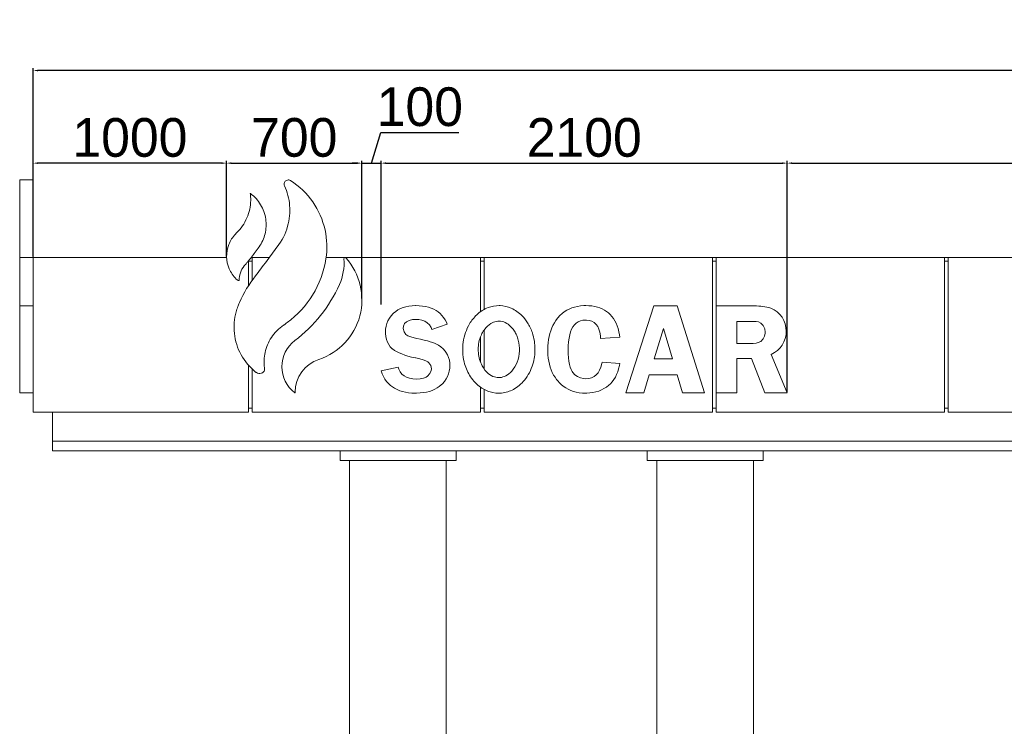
# Model space of a CAD drawing. Header units: feet. Extents: x 1820134 to 1866297, y 4865856 to 4906700.
# Tile 3 of 16: x 1823411 to 1828504, y 4870662 to 4874313. Entities that reach past the tile are written whole.
import ezdxf

# ---------------------------------------------------------------- set-up
doc = ezdxf.new("R2010")
doc.units = ezdxf.units.FT
doc.header["$MEASUREMENT"] = 0
doc.header["$PDMODE"] = 98
doc.header["$PDSIZE"] = 0.3
doc.dimstyles.new('ISO-25', dxfattribs={"dimscale": 15, "dimtxt": 20, "dimasz": 2.5, "dimexe": 1.25, "dimexo": 0.625, "dimgap": 3, "dimtad": 1, "dimdec": 0, "dimtxsty": 'Standard', "dimcen": 2.5, "dimadec": 0, "dimazin": 0, "dimtfac": 1, "dimtdec": 0, "dimtmove": 0, "dimatfit": 3, "dimfxl": 1.25, "dimarcsym": 0})

# ---------------------------------------------------------------- blocks, each defined once
blk = doc.blocks.new('A$C99034ce4')
at = {"color": 0, "linetype": 'Continuous', "lineweight": 0, "extrusion": (0, 1, 0)}
for p, q in [((-53091.1, 33325.8), (-53161.1, 33325.8)), ((-53161.1, 32924.8), (-53161.1, 32922.9)), ((-53091.1, 32924.8), (-53161.1, 32924.8)), ((-53161.1, 32922.9), (-53161.1, 32675.9)), ((-53091.1, 32925.8), (-53091.1, 32125.8)), ((-52091, 32925.8), (-53091.1, 32925.8)), ((-51978.2, 32907.6), (-51978.2, 32779.1)), ((-51958.2, 32905.8), (-51978.2, 32905.8)), ((-51958.2, 32925.8), (-51963.5, 32925.8)), ((-51958.2, 32925.8), (-51958.2, 32808.1)), ((-51958.2, 32925.8), (-51869.7, 32925.8)), ((-51576, 32925.8), (-50778.2, 32925.8)), ((-50758.2, 32925.8), (-50778.2, 32925.8)), ((-50778.2, 32644.6), (-50778.2, 32925.8)), ((-50758.2, 32925.8), (-50778.2, 32925.8)), ((-50778.2, 32905.8), (-50758.2, 32905.8)), ((-50778.2, 32905.8), (-50758.2, 32905.8)), ((-50758.2, 32925.8), (-49578.2, 32925.8)), ((-50758.2, 32925.8), (-50758.2, 32657.1)), ((-50758.2, 32925.8), (-49578.2, 32925.8)), ((-49578.2, 32125.8), (-49578.2, 32925.8)), ((-49558.2, 32925.8), (-49578.2, 32925.8)), ((-49558.2, 32925.8), (-49578.2, 32925.8)), ((-49578.2, 32905.8), (-49558.2, 32905.8)), ((-49578.2, 32905.8), (-49558.2, 32905.8)), ((-49558.2, 32925.8), (-49558.2, 32125.8)), ((-49558.2, 32925.8), (-48378.2, 32925.8)), ((-49558.2, 32925.8), (-49558.2, 32675.3)), ((-48378.2, 32125.8), (-48378.2, 32925.8)), ((-48358.2, 32925.8), (-48378.2, 32925.8)), ((-48378.2, 32905.8), (-48358.2, 32905.8)), ((-48358.2, 32925.8), (-48358.2, 32125.8)), ((-48358.2, 32925.8), (-47178.2, 32925.8)), ((-53161.1, 32675.9), (-53161.1, 32667.1)), ((-53161.1, 32675.9), (-53161.1, 32675.9)), ((-53091.1, 32675.9), (-53161.1, 32675.9)), ((-53091.1, 32675.9), (-53161.1, 32675.9)), ((-53161.1, 32667.1), (-53161.1, 32638.1)), ((-51216.5, 32646), (-51227.4, 32636.8)), ((-51204.8, 32654), (-51216.5, 32646)), ((-51192.1, 32660.8), (-51204.8, 32654)), ((-51178.6, 32666.4), (-51192.1, 32660.8)), ((-51164, 32670.6), (-51178.6, 32666.4)), ((-51148.4, 32673.8), (-51164, 32670.6)), ((-51132, 32675.9), (-51148.4, 32673.8)), ((-51114.5, 32676.6), (-51132, 32675.9)), ((-51112.7, 32676.6), (-51114.5, 32676.6)), ((-51094.7, 32676), (-51112.7, 32676.6)), ((-51077.8, 32674.5), (-51094.7, 32676)), ((-51061.9, 32672), (-51077.8, 32674.5)), ((-51046.8, 32668.3), (-51061.9, 32672)), ((-51032.9, 32663.7), (-51046.8, 32668.3)), ((-51019.9, 32658.1), (-51032.9, 32663.7)), ((-51007.8, 32651.4), (-51019.9, 32658.1)), ((-50996.6, 32643.8), (-51007.8, 32651.4)), ((-50986.3, 32635.2), (-50996.6, 32643.8)), ((-50344.2, 32644.3), (-50355.8, 32635.2)), ((-50332, 32652.2), (-50344.2, 32644.3)), ((-50319.1, 32658.9), (-50332, 32652.2)), ((-50305.5, 32664.7), (-50319.1, 32658.9)), ((-50291.4, 32669.2), (-50305.5, 32664.7)), ((-50276.3, 32672.7), (-50291.4, 32669.2)), ((-50260.5, 32675.2), (-50276.3, 32672.7)), ((-50244, 32676.4), (-50260.5, 32675.2)), ((-50233.7, 32676.6), (-50244, 32676.4)), ((-50217.4, 32676.2), (-50233.7, 32676.6)), ((-50201.8, 32674.8), (-50217.4, 32676.2)), ((-50187.2, 32672.4), (-50201.8, 32674.8)), ((-50173.3, 32669.1), (-50187.2, 32672.4)), ((-50160.2, 32664.9), (-50173.3, 32669.1)), ((-50147.8, 32659.8), (-50160.2, 32664.9)), ((-50136.4, 32653.8), (-50147.8, 32659.8)), ((-50125.6, 32646.8), (-50136.4, 32653.8)), ((-50115.7, 32638.9), (-50125.6, 32646.8)), ((-49881.8, 32675.3), (-50026.1, 32225.3)), ((-49759.8, 32675.3), (-49881.8, 32675.3)), ((-49619.1, 32225.3), (-49759.8, 32675.3)), ((-49360.4, 32675.3), (-49558.2, 32675.3)), ((-49558.2, 32675.3), (-49558.2, 32225.3)), ((-53161.1, 32638.1), (-53161.1, 32523.3)), ((-51256.2, 32598.4), (-51261.7, 32584.8)), ((-51248.8, 32611.3), (-51256.2, 32598.4)), ((-51240, 32623.4), (-51248.8, 32611.3)), ((-51229.3, 32635.1), (-51240, 32623.4)), ((-51227.4, 32636.8), (-51229.3, 32635.1)), ((-51170.2, 32583.5), (-51160.2, 32593.4)), ((-51160.2, 32593.4), (-51146.4, 32600.2)), ((-51146.4, 32600.2), (-51129.3, 32604.2)), ((-51129.3, 32604.2), (-51108.6, 32605.5)), ((-51108.6, 32605.5), (-51097.5, 32604.9)), ((-51097.5, 32604.9), (-51081, 32602.1)), ((-51081, 32602.1), (-51066.2, 32596.6)), ((-51066.2, 32596.6), (-51053.2, 32588.2)), ((-50977, 32625.5), (-50986.3, 32635.2)), ((-50968.6, 32614.9), (-50977, 32625.5)), ((-50961, 32603.1), (-50968.6, 32614.9)), ((-50954.4, 32590.4), (-50961, 32603.1)), ((-50387.9, 32599.3), (-50395.8, 32587)), ((-50379.1, 32611), (-50387.9, 32599.3)), ((-50377, 32613.7), (-50379.1, 32611)), ((-50366.8, 32625), (-50377, 32613.7)), ((-50355.8, 32635.2), (-50366.8, 32625)), ((-50282.6, 32586.4), (-50272.4, 32593.2)), ((-50272.4, 32593.2), (-50261.1, 32598)), ((-50261.1, 32598), (-50248.8, 32600.9)), ((-50248.8, 32600.9), (-50235.7, 32601.8)), ((-50235.7, 32601.8), (-50230.2, 32601.7)), ((-50230.2, 32601.7), (-50215.4, 32599.7)), ((-50215.4, 32599.7), (-50201.9, 32595.4)), ((-50201.9, 32595.4), (-50189.9, 32588.7)), ((-50106.5, 32630.2), (-50115.7, 32638.9)), ((-50097.9, 32620.5), (-50106.5, 32630.2)), ((-50090.3, 32609.8), (-50097.9, 32620.5)), ((-50083.2, 32598.1), (-50090.3, 32609.8)), ((-50076.9, 32585.5), (-50083.2, 32598.1)), ((-49452.1, 32595.2), (-49373.3, 32595.2)), ((-49452.1, 32480.4), (-49452.1, 32595.2)), ((-49373.3, 32595.2), (-49351.4, 32593.8)), ((-49351.4, 32593.8), (-49340.4, 32591.9)), ((-51268.3, 32555.5), (-51269.1, 32539.7)), ((-51265.8, 32570.5), (-51268.3, 32555.5)), ((-51261.7, 32584.8), (-51265.8, 32570.5)), ((-51176.9, 32559), (-51175.6, 32570.8)), ((-51173.4, 32541.6), (-51176.9, 32559)), ((-51175.6, 32570.8), (-51170.2, 32583.5)), ((-51053.2, 32588.2), (-51042.4, 32577.5)), ((-51042.4, 32577.5), (-51033.6, 32564.1)), ((-51033.6, 32564.1), (-51029.1, 32553.5)), ((-51029.1, 32553.5), (-50950, 32579.8)), ((-50950, 32579.8), (-50954.4, 32590.4)), ((-50758.2, 32551.9), (-50758.2, 32347.6)), ((-50414.6, 32546.9), (-50419.2, 32532.3)), ((-50409.2, 32560.9), (-50414.6, 32546.9)), ((-50403, 32574.3), (-50409.2, 32560.9)), ((-50395.8, 32587), (-50403, 32574.3)), ((-50311.8, 32541.2), (-50306.3, 32555.1)), ((-50306.3, 32555.1), (-50299.6, 32567.3)), ((-50299.6, 32567.3), (-50291.7, 32577.8)), ((-50291.7, 32577.8), (-50282.6, 32586.4)), ((-50189.9, 32588.7), (-50179.7, 32579.5)), ((-50179.7, 32579.5), (-50171.4, 32568)), ((-50171.4, 32568), (-50164.9, 32554.3)), ((-50164.9, 32554.3), (-50160.1, 32538.7)), ((-50071.4, 32571.9), (-50076.9, 32585.5)), ((-50066.5, 32557.4), (-50071.4, 32571.9)), ((-50062.5, 32541.8), (-50066.5, 32557.4)), ((-50059.3, 32525.2), (-50062.5, 32541.8)), ((-49880.1, 32401.1), (-49832, 32559)), ((-49832, 32559), (-49784.8, 32401.1)), ((-49340.4, 32591.9), (-49328, 32585.7)), ((-49328, 32585.7), (-49315.9, 32573.4)), ((-49315.9, 32573.4), (-49313.5, 32570)), ((-49313.5, 32570), (-49307, 32555.7)), ((-49307, 32555.7), (-49304.7, 32539.8)), ((-53161.1, 32276.6), (-53161.1, 32523.3)), ((-51269.1, 32539.7), (-51269, 32533.1)), ((-51269, 32533.1), (-51267.4, 32516.2)), ((-51267.4, 32516.2), (-51264.2, 32501)), ((-51264.2, 32501), (-51259.2, 32487.3)), ((-51163.7, 32527.7), (-51173.4, 32541.6)), ((-51153.3, 32520.9), (-51163.7, 32527.7)), ((-51138.8, 32514.9), (-51153.3, 32520.9)), ((-51120.1, 32509.6), (-51138.8, 32514.9)), ((-51107.8, 32506.9), (-51120.1, 32509.6)), ((-51087.4, 32502.6), (-51107.8, 32506.9)), ((-51068.9, 32498.4), (-51087.4, 32502.6)), ((-51052.2, 32494), (-51068.9, 32498.4)), ((-51037.3, 32489.7), (-51052.2, 32494)), ((-50778.2, 32385.4), (-50778.2, 32513.8)), ((-50425.9, 32501.3), (-50428, 32485)), ((-50423, 32517.2), (-50425.9, 32501.3)), ((-50419.2, 32532.3), (-50423, 32517.2)), ((-50322.2, 32489.3), (-50319.9, 32508.5)), ((-50319.9, 32508.5), (-50316.4, 32525.7)), ((-50316.4, 32525.7), (-50311.8, 32541.2)), ((-50160.1, 32538.7), (-50157.2, 32520.8)), ((-50157.2, 32520.8), (-50156.3, 32506.9)), ((-50156.3, 32506.9), (-50057.5, 32513.1)), ((-50057.5, 32513.1), (-50059.3, 32525.2)), ((-49328.3, 32491.9), (-49341.3, 32485.1)), ((-49316.5, 32504.1), (-49328.3, 32491.9)), ((-49315.9, 32504.9), (-49316.5, 32504.1)), ((-49308.4, 32518.6), (-49315.9, 32504.9)), ((-49305, 32534.3), (-49308.4, 32518.6)), ((-49304.7, 32539.8), (-49305, 32534.3)), ((-51259.2, 32487.3), (-51252.6, 32474.8)), ((-51252.6, 32474.8), (-51244.4, 32463.9)), ((-51244.4, 32463.9), (-51234.3, 32454)), ((-51234.3, 32454), (-51232.4, 32452.4)), ((-51232.4, 32452.4), (-51222.8, 32445.4)), ((-51222.8, 32445.4), (-51211.7, 32438.8)), ((-51024.1, 32485.5), (-51037.3, 32489.7)), ((-51012.7, 32481.2), (-51024.1, 32485.5)), ((-51008.5, 32479.3), (-51012.7, 32481.2)), ((-50995.2, 32472.3), (-51008.5, 32479.3)), ((-50983, 32463.8), (-50995.2, 32472.3)), ((-50971.6, 32453.6), (-50983, 32463.8)), ((-50961.2, 32441.6), (-50971.6, 32453.6)), ((-50956.8, 32435.4), (-50961.2, 32441.6)), ((-50429.2, 32468.1), (-50429.6, 32450.4)), ((-50429.6, 32450.4), (-50429.5, 32440.3)), ((-50429.5, 32440.3), (-50428.7, 32422.5)), ((-50428, 32485), (-50429.2, 32468.1)), ((-50324.1, 32449.5), (-50323.6, 32468.8)), ((-50323.6, 32427.4), (-50324.1, 32449.5)), ((-50323.6, 32468.8), (-50322.2, 32489.3)), ((-49387.5, 32480.4), (-49452.1, 32480.4)), ((-49367.5, 32481), (-49387.5, 32480.4)), ((-49351.7, 32482.7), (-49367.5, 32481)), ((-49341.3, 32485.1), (-49351.7, 32482.7)), ((-51211.7, 32438.8), (-51199.2, 32432.6)), ((-51199.2, 32432.6), (-51185.3, 32426.6)), ((-51185.3, 32426.6), (-51169.9, 32421)), ((-51169.9, 32421), (-51152.9, 32415.8)), ((-51152.9, 32415.8), (-51134.5, 32410.9)), ((-51134.5, 32410.9), (-51114.6, 32406.5)), ((-51114.6, 32406.5), (-51112.8, 32406.1)), ((-51112.8, 32406.1), (-51092.1, 32401.3)), ((-51092.1, 32401.3), (-51074.9, 32396.3)), ((-51074.9, 32396.3), (-51060.9, 32391)), ((-51060.9, 32391), (-51050.4, 32385.3)), ((-50948.7, 32422.2), (-50956.8, 32435.4)), ((-50942.7, 32408.4), (-50948.7, 32422.2)), ((-50938.6, 32394.1), (-50942.7, 32408.4)), ((-50936.4, 32378.8), (-50938.6, 32394.1)), ((-50428.7, 32422.5), (-50427, 32405.3)), ((-50427, 32405.3), (-50424.5, 32389)), ((-50424.5, 32389), (-50421.1, 32373.3)), ((-50322.3, 32407.2), (-50323.6, 32427.4)), ((-50320.3, 32389), (-50322.3, 32407.2)), ((-50317.3, 32372.7), (-50320.3, 32389)), ((-49784.8, 32401.1), (-49880.1, 32401.1)), ((-49452.1, 32403.6), (-49376.6, 32403.6)), ((-49452.1, 32225.3), (-49452.1, 32403.6)), ((-49376.6, 32403.6), (-49307.4, 32225.3)), ((-49191.1, 32225.3), (-49274, 32424.3)), ((-51978.2, 32368.7), (-51978.2, 32125.8)), ((-51958.2, 32348.1), (-51958.2, 32125.8)), ((-51204.3, 32358.8), (-51291.1, 32339.1)), ((-51291.1, 32339.1), (-51286.2, 32324.1)), ((-51200.7, 32348.4), (-51204.3, 32358.8)), ((-51193.4, 32334.7), (-51200.7, 32348.4)), ((-51050.4, 32385.3), (-51045.3, 32381.3)), ((-51045.3, 32381.3), (-51035.1, 32367.6)), ((-51032.6, 32341), (-51039, 32325.5)), ((-51035.1, 32367.6), (-51031.8, 32350.2)), ((-51031.8, 32350.2), (-51032.6, 32341)), ((-50943.1, 32324.1), (-50939.2, 32338.2)), ((-50939.2, 32338.2), (-50936.7, 32353.1)), ((-50936.7, 32353.1), (-50935.9, 32368.4)), ((-50935.9, 32368.4), (-50936.4, 32378.8)), ((-50421.1, 32373.3), (-50417, 32358.4)), ((-50417, 32358.4), (-50412, 32344.2)), ((-50412, 32344.2), (-50406.3, 32330.7)), ((-50313.6, 32358.3), (-50317.3, 32372.7)), ((-50308.8, 32345.8), (-50313.6, 32358.3)), ((-50303.2, 32335.2), (-50308.8, 32345.8)), ((-50161.6, 32343.3), (-50169.7, 32329.9)), ((-50155, 32358.9), (-50161.6, 32343.3)), ((-50150.1, 32376.6), (-50155, 32358.9)), ((-50148.7, 32383.5), (-50150.1, 32376.6)), ((-50057.6, 32377.9), (-50148.7, 32383.5)), ((-50067.9, 32334.6), (-50063.2, 32350)), ((-50063.2, 32350), (-50059.4, 32366.5)), ((-50059.4, 32366.5), (-50057.6, 32377.9)), ((-51286.2, 32324.1), (-51280, 32309.7)), ((-51280, 32309.7), (-51272.5, 32296.6)), ((-51272.5, 32296.6), (-51263.9, 32284.4)), ((-51184.1, 32323.1), (-51193.4, 32334.7)), ((-51172.7, 32313.6), (-51184.1, 32323.1)), ((-51159.7, 32306.2), (-51172.7, 32313.6)), ((-51144.6, 32300.9), (-51159.7, 32306.2)), ((-51127.9, 32297.7), (-51144.6, 32300.9)), ((-51109.6, 32296.7), (-51127.9, 32297.7)), ((-51109.1, 32296.7), (-51109.6, 32296.7)), ((-51089.7, 32297.9), (-51109.1, 32296.7)), ((-51072.7, 32301.5), (-51089.7, 32297.9)), ((-51058.6, 32307.5), (-51072.7, 32301.5)), ((-51051.5, 32312.2), (-51058.6, 32307.5)), ((-51039, 32325.5), (-51051.5, 32312.2)), ((-50964.5, 32285), (-50955.8, 32297.5)), ((-50955.8, 32297.5), (-50948.7, 32310.5)), ((-50948.7, 32310.5), (-50943.1, 32324.1)), ((-50406.3, 32330.7), (-50399.7, 32317.9)), ((-50399.7, 32317.9), (-50392.4, 32305.9)), ((-50392.4, 32305.9), (-50384.1, 32294.5)), ((-50384.1, 32294.5), (-50375.1, 32283.8)), ((-50300.4, 32331.2), (-50303.2, 32335.2)), ((-50289.3, 32318.9), (-50300.4, 32331.2)), ((-50276.1, 32309.4), (-50289.3, 32318.9)), ((-50261.1, 32302.8), (-50276.1, 32309.4)), ((-50244.6, 32299.3), (-50261.1, 32302.8)), ((-50232.9, 32298.7), (-50244.6, 32299.3)), ((-50217.5, 32299.9), (-50232.9, 32298.7)), ((-50203.4, 32303.7), (-50217.5, 32299.9)), ((-50190.6, 32309.9), (-50203.4, 32303.7)), ((-50179.3, 32318.7), (-50190.6, 32309.9)), ((-50169.7, 32329.9), (-50179.3, 32318.7)), ((-50096.5, 32283), (-50087.8, 32294.5)), ((-50087.8, 32294.5), (-50080.1, 32306.8)), ((-50080.1, 32306.8), (-50073.5, 32320.1)), ((-50073.5, 32320.1), (-50067.9, 32334.6)), ((-49933.8, 32225.3), (-49905.5, 32318)), ((-49905.5, 32318), (-49760.1, 32318)), ((-49760.1, 32318), (-49732.4, 32225.3)), ((-53161.1, 32276.6), (-53161.1, 32225.8)), ((-51263.9, 32284.4), (-51254.3, 32273.4)), ((-51254.3, 32273.4), (-51243.3, 32263.7)), ((-51243.3, 32263.7), (-51221.9, 32249.2)), ((-51221.9, 32249.2), (-51208.9, 32242.6)), ((-51208.9, 32242.6), (-51195.3, 32236.9)), ((-51195.3, 32236.9), (-51180.8, 32232.3)), ((-51041.3, 32233.5), (-51027.3, 32238.3)), ((-51027.3, 32238.3), (-51014.1, 32244.1)), ((-51014.1, 32244.1), (-51002.1, 32250.8)), ((-51002.1, 32250.8), (-50991.1, 32258.4)), ((-50991.1, 32258.4), (-50980.9, 32267.1)), ((-50980.9, 32267.1), (-50975, 32272.9)), ((-50975, 32272.9), (-50964.5, 32285)), ((-50778.2, 32125.8), (-50778.2, 32255.2)), ((-50758.2, 32242.8), (-50758.2, 32125.8)), ((-50375.1, 32283.8), (-50372, 32280.3)), ((-50372, 32280.3), (-50360.9, 32269.6)), ((-50360.9, 32269.6), (-50349.4, 32260)), ((-50349.4, 32260), (-50337.2, 32251.6)), ((-50337.2, 32251.6), (-50324.4, 32244.3)), ((-50324.4, 32244.3), (-50310.9, 32238.1)), ((-50310.9, 32238.1), (-50296.8, 32233.1)), ((-50166.4, 32235.1), (-50152.5, 32240.7)), ((-50152.5, 32240.7), (-50139.3, 32247.6)), ((-50139.3, 32247.6), (-50126.7, 32255.7)), ((-50126.7, 32255.7), (-50114.7, 32265)), ((-50114.7, 32265), (-50106.1, 32272.6)), ((-50106.1, 32272.6), (-50096.5, 32283)), ((-53161.1, 32225.8), (-53161.1, 32225.8)), ((-53091.1, 32225.8), (-53161.1, 32225.8)), ((-53091.1, 32225.8), (-53161.1, 32225.8)), ((-51736.9, 32226.7), (-51736.8, 32229.4)), ((-51180.8, 32232.3), (-51165.7, 32228.7)), ((-51165.7, 32228.7), (-51149.9, 32226)), ((-51149.9, 32226), (-51133.4, 32224.5)), ((-51133.4, 32224.5), (-51116.1, 32223.9)), ((-51116.1, 32223.9), (-51108.2, 32224.1)), ((-51108.2, 32224.1), (-51089.9, 32225.1)), ((-51089.9, 32225.1), (-51072.6, 32226.9)), ((-51072.6, 32226.9), (-51056.4, 32229.8)), ((-51056.4, 32229.8), (-51041.3, 32233.5)), ((-50296.8, 32233.1), (-50282.2, 32229.1)), ((-50282.2, 32229.1), (-50266.9, 32226.3)), ((-50266.9, 32226.3), (-50251, 32224.5)), ((-50251, 32224.5), (-50234.3, 32223.9)), ((-50234.3, 32223.9), (-50228.3, 32224.1)), ((-50228.3, 32224.1), (-50211.8, 32225.1)), ((-50211.8, 32225.1), (-50196, 32227.3)), ((-50196, 32227.3), (-50180.9, 32230.6)), ((-50180.9, 32230.6), (-50166.4, 32235.1)), ((-50026.1, 32225.3), (-49933.8, 32225.3)), ((-49732.4, 32225.3), (-49619.1, 32225.3)), ((-49558.2, 32225.3), (-49452.1, 32225.3)), ((-49307.4, 32225.3), (-49191.1, 32225.3)), ((-51958.2, 32145.8), (-51978.2, 32145.8)), ((-50758.2, 32145.8), (-50778.2, 32145.8)), ((-49558.2, 32145.8), (-49578.2, 32145.8)), ((-48358.2, 32145.8), (-48378.2, 32145.8)), ((-53091.1, 32125.8), (-51978.2, 32125.8)), ((-52991.1, 31975.8), (-52991.1, 32125.8)), ((-50778.2, 32125.8), (-51958.2, 32125.8)), ((-49578.2, 32125.8), (-50758.2, 32125.8)), ((-48378.2, 32125.8), (-49558.2, 32125.8)), ((-47178.2, 32125.8), (-48358.2, 32125.8)), ((-11368.2, 31975.8), (-52991.1, 31975.8)), ((-52991.1, 31975.8), (-52991.1, 31925.8)), ((-11368.2, 31975.8), (-52991.1, 31975.8)), ((-52991.1, 31925.8), (-11368.2, 31925.8)), ((-51503.2, 31925.8), (-51503.2, 31875.8)), ((-50903.7, 31925.8), (-50903.7, 31875.8)), ((-49916.2, 31925.8), (-49916.2, 31875.8)), ((-49316.2, 31925.8), (-49316.2, 31875.8)), ((-51503.2, 31875.8), (-50903.7, 31875.8)), ((-51455.2, 31875.8), (-51455.2, 30425.8)), ((-50955.5, 30425.8), (-50955.5, 31875.8)), ((-49916.2, 31875.8), (-49316.2, 31875.8)), ((-49866.2, 31875.8), (-49866.2, 30425.8)), ((-49366.2, 30425.8), (-49366.2, 31875.8))]:
    blk.add_line(p, q, dxfattribs=at)
at = {"color": 0, "linetype": 'Continuous', "lineweight": 0}
for centre, radius, start, end in [((-51715.3, 32706.5), 324.2, 288.3396, 41.8638), ((-51478.2, 32919.1), 5.75, 41.8638, 184.1011), ((-49360.4, 32354.3), 320.9, 74.71, 90), ((-49326.8, 32543.8), 130.6, 293.8553, 66.9598), ((-51636.3, 32360.8), 169, 127.0604, 232.8758), ((-51737.8, 32226.7), 0.821, 232.8758, 4.1153)]:
    blk.add_arc(centre, radius, start, end, dxfattribs=at)
at = {"color": 0, "linetype": 'Continuous', "lineweight": 0, "extrusion": (0, 0, -1)}
for centre, radius, start, end in [((51760.8, 32898.8), 277.6, 175.8989, 204.1268), ((52186.6, 33089.5), 744.1, 204.1268, 232.9396), ((51556.6, 32227.6), 180.3, 0.5548, 71.6604)]:
    blk.add_arc(centre, radius, start, end, dxfattribs=at)
at = {"color": 0, "linetype": 'Continuous', "lineweight": 0}
for points, knots in [([(-53161.1, 33322.7), (-53161.1, 33323.7), (-53161.1, 33324.6), (-53161.1, 33325.6), (-53161.1, 33325.8), (-53161.1, 33325.8)], [-54.744503, -54.744503, -54.744503, -54.744503, -48.562111, -48.562111, -42.882569, -42.882569, -42.882569, -42.882569]), ([(-53161.1, 32924.8), (-53161.1, 32972.5), (-53161.1, 33021), (-53161.1, 33119.9), (-53161.1, 33169), (-53161.1, 33256.5), (-53161.1, 33293.9), (-53161.1, 33322.7)], [-464.751714, -464.751714, -464.751714, -464.751714, -320.159213, -320.159213, -160.929472, -160.929472, 0, 0, 0, 0]), ([(-51760.5, 33322.7), (-51762.2, 33323.7), (-51764.1, 33324.6), (-51768.2, 33325.7), (-51770.4, 33325.9), (-51775.4, 33325.7), (-51778.2, 33325), (-51783.3, 33322.7), (-51785.6, 33321), (-51789.3, 33316.9), (-51790.8, 33314.6), (-51792.8, 33309.4), (-51793.2, 33306.6), (-51793.1, 33301), (-51792.4, 33298.2), (-51791.3, 33295.6)], [-54.744503, -54.744503, -54.744503, -54.744503, -48.562111, -48.562111, -42.05044, -42.05044, -33.492871, -33.492871, -25.11128, -25.11128, -16.96365, -16.96365, -8.501115, -8.501115, 0, 0, 0, 0]), ([(-51577.1, 32918), (-51569.4, 32967.9), (-51571, 33018.8), (-51593.4, 33119.9), (-51614.9, 33169), (-51676.1, 33256.5), (-51715.2, 33293.9), (-51760.5, 33322.7)], [-471.683907, -471.683907, -471.683907, -471.683907, -320.159213, -320.159213, -160.929472, -160.929472, 0, 0, 0, 0]), ([(-52026.4, 32805.8), (-52026.6, 32819.6), (-52024.4, 32833.3), (-52015.3, 32859.2), (-52008.5, 32871.3), (-51998.7, 32883.2), (-51998.4, 32883.5), (-51994.9, 32887.5), (-51994, 32888.6), (-51989.7, 32893.7), (-51986.4, 32897.7), (-51976.2, 32910), (-51969.3, 32918.5), (-51949.1, 32944.1), (-51936.1, 32961.6), (-51923.1, 32979.8), (-51922.9, 32980.1), (-51908.4, 33000.7), (-51898.1, 33023.4), (-51886.1, 33072.2), (-51884.8, 33098.1), (-51892.2, 33149.8), (-51901.2, 33175.1), (-51928.5, 33220.5), (-51946.4, 33240.2), (-51967.6, 33255.8), (-51967.6, 33255.8), (-51967.6, 33255.8), (-51967.6, 33255.8), (-51967.6, 33255.8), (-51967.6, 33255.8), (-51967.6, 33255.8), (-51967.6, 33255.8), (-51967.6, 33255.8), (-51967.6, 33255.8), (-51967.7, 33255.8), (-51967.7, 33255.8), (-51967.8, 33255.9), (-51967.9, 33255.9), (-51968, 33255.8), (-51968.1, 33255.8), (-51968.2, 33255.8), (-51968.2, 33255.7), (-51968.3, 33255.6), (-51968.3, 33255.6), (-51968.3, 33255.4), (-51968.3, 33255.4), (-51967.8, 33251.2), (-51967.4, 33247.4), (-51966.5, 33235.8), (-51966.2, 33228), (-51966.9, 33189.2), (-51973.5, 33158.5), (-51998.2, 33100.6), (-52016.4, 33074.1), (-52040.7, 33050.6), (-52041, 33050.3), (-52043.5, 33047.8), (-52044.5, 33046.8), (-52060.2, 33030.3), (-52071.8, 33012.3), (-52087.6, 32972.1), (-52091.5, 32950.4), (-52090.6, 32907.2), (-52086.1, 32886.3), (-52069.1, 32846.8), (-52056.6, 32828.6), (-52040.9, 32813.5)], [-8016.868336, -8016.868336, -8016.868336, -8016.868336, -6974.133624, -6974.133624, -5929.559772, -5929.559772, -5804.489011, -5804.489011, -5756.727762, -5756.727762, -5589.068498, -5589.068498, -5235.920841, -5235.920841, -4529.300506, -4529.300506, -4508.430645, -4508.430645, -3552.798289, -3552.798289, -2561.649422, -2561.649422, -1530.784561, -1530.784561, -511.331069, -511.331069, -511.331065, -511.331065, -511.331059, -511.331059, -511.331041, -511.331041, -511.331002, -511.331002, -511.326339, -511.326339, -510.746022, -510.746022, -510.143517, -510.143517, -509.534846, -509.534846, -508.954671, -508.954671, -508.352326, -508.352326, -507.227335, -507.227335, -494.831263, -494.831263, -470.117036, -470.117036, -370.728115, -370.728115, -269.051614, -269.051614, -262.945155, -262.945155, -258.602221, -258.602221, -194.832952, -194.832952, -129.120568, -129.120568, -65.485114, -65.485114, 0, 0, 0, 0]), ([(-51791.3, 33295.6), (-51776.7, 33263.7), (-51767.7, 33229.4), (-51761.8, 33158.2), (-51765.3, 33121.7), (-51786.1, 33048), (-51804.6, 33011.8), (-51829.6, 32980.3)], [-335.122731, -335.122731, -335.122731, -335.122731, -229.786144, -229.786144, -120.602151, -120.602151, 0, 0, 0, 0]), ([(-51829.6, 32980.3), (-51848.1, 32955.1), (-51866.7, 32929.9), (-51904, 32879.6), (-51922.7, 32854.5), (-51941.6, 32829.6)], [-187.810745, -187.810745, -187.810745, -187.810745, -93.905372, -93.905372, 0, 0, 0, 0]), ([(-51894.9, 32354.6), (-51898.6, 32381.3), (-51897.6, 32408.4), (-51885.9, 32462.1), (-51874.9, 32488.1), (-51843, 32536.7), (-51821.6, 32558.3), (-51795.7, 32575.8), (-51794.4, 32576.6), (-51790.7, 32579.1), (-51789, 32580.3), (-51784, 32583.8), (-51780.6, 32586.2), (-51724.8, 32627.3), (-51680.2, 32675.7), (-51611, 32788.3), (-51587.5, 32851.7), (-51577.1, 32918)], [-1035.208386, -1035.208386, -1035.208386, -1035.208386, -841.120164, -841.120164, -639.691036, -639.691036, -422.447419, -422.447419, -415.068122, -415.068122, -408.91628, -408.91628, -396.625907, -396.625907, -201.048341, -201.048341, 0, 0, 0, 0]), ([(-51941.6, 32829.6), (-51975.1, 32788.1), (-52002.8, 32742.3), (-52028.2, 32683.5), (-52031.3, 32675.7), (-52036.1, 32663.3), (-52039.2, 32654), (-52051.8, 32608.3), (-52054.9, 32570.5), (-52046.6, 32494.2), (-52034.7, 32456.6), (-51997, 32387.9), (-51971.4, 32357.6), (-51940.7, 32333), (-51940.5, 32332.9), (-51939.9, 32332.4), (-51939.5, 32332.1), (-51938.2, 32331.2), (-51937.4, 32330.7), (-51932.9, 32328.1), (-51928.9, 32326.7), (-51920.6, 32325.6), (-51916.3, 32325.8), (-51910.9, 32327.3), (-51908.8, 32327.9), (-51905.6, 32329.4), (-51904.4, 32330.2), (-51900.9, 32332.8), (-51899, 32334.9), (-51895.9, 32339.9), (-51894.9, 32342.8), (-51894, 32348.7), (-51894.1, 32351.7), (-51894.9, 32354.6)], [-3612.029582, -3612.029582, -3612.029582, -3612.029582, -3187.564884, -3187.564884, -3102.18954, -3102.18954, -2868.30288, -2868.30288, -1965.730116, -1965.730116, -1028.305041, -1028.305041, -86.179929, -86.179929, -85.389041, -85.389041, -82.877839, -82.877839, -77.874731, -77.874731, -57.841162, -57.841162, -37.224522, -37.224522, -30.880752, -30.880752, -26.591028, -26.591028, -17.942381, -17.942381, -8.953142, -8.953142, 0, 0, 0, 0]), ([(-52040.9, 32813.5), (-52038.9, 32811.5), (-52036.6, 32809.9), (-52031.8, 32807.3), (-52029.2, 32806.4), (-52026.4, 32805.8)], [-16.557237, -16.557237, -16.557237, -16.557237, -8.278618, -8.278618, 0, 0, 0, 0]), ([(-50681.1, 32676.6), (-50700.7, 32676.7), (-50719.9, 32673.2), (-50760.1, 32658), (-50780.1, 32645), (-50812, 32615), (-50824.3, 32599.2), (-50851.5, 32553.5), (-50862.4, 32521.2), (-50872, 32453.7), (-50870.3, 32418.6), (-50856.2, 32361.1), (-50846.8, 32337.7), (-50821, 32294.9), (-50804.4, 32275.5), (-50767.7, 32246.8), (-50748.7, 32236.6), (-50708.7, 32224.7), (-50688.5, 32222.7), (-50647, 32226.8), (-50626.4, 32233.3), (-50586.5, 32254.8), (-50566.8, 32271), (-50531.1, 32314.9), (-50516.3, 32343), (-50499.7, 32399), (-50496.1, 32424.6), (-50496, 32450), (-50495.9, 32479), (-50500.4, 32508.1), (-50516, 32554.6), (-50524.3, 32572.2), (-50542.8, 32601.4), (-50552.6, 32613.9), (-50579.5, 32640.7), (-50597.9, 32653.8), (-50636.9, 32671.1), (-50656.7, 32675.8), (-50678.3, 32676.5), (-50679.7, 32676.6), (-50681.1, 32676.6)], [-1222.02098, -1222.02098, -1222.02098, -1222.02098, -1149.677971, -1149.677971, -1061.368227, -1061.368227, -986.978924, -986.978924, -861.595772, -861.595772, -731.125816, -731.125816, -635.687845, -635.687845, -538.166235, -538.166235, -454.413297, -454.413297, -374.051597, -374.051597, -288.004931, -288.004931, -192.001538, -192.001538, -84.459887, -84.459887, 0, 0, 0, 96.465889, 96.465889, 163.167696, 163.167696, 220.257091, 220.257091, 302.219523, 302.219523, 376.819321, 376.819321, 381.987028, 381.987028, 381.987028, 381.987028]), ([(-50681.8, 32596.1), (-50676.4, 32596.1), (-50671.1, 32595.4), (-50654.5, 32591.7), (-50644, 32586.6), (-50622, 32571), (-50610.9, 32558.7), (-50602, 32544.5), (-50597.8, 32537.8), (-50594, 32530.5), (-50587.4, 32514.8), (-50584.5, 32506.5), (-50577.7, 32479.7), (-50575.9, 32461.1), (-50577.5, 32422.7), (-50581.5, 32402.9), (-50595.3, 32366.8), (-50604.8, 32350.9), (-50625, 32328.1), (-50635.4, 32319.6), (-50656.4, 32308.8), (-50666.3, 32305.7), (-50686.4, 32303.8), (-50696.3, 32304.9), (-50717.6, 32311.5), (-50728.3, 32317.7), (-50750, 32335.8), (-50761, 32349.6), (-50780, 32386), (-50786.6, 32408.9), (-50790.7, 32457.1), (-50788.3, 32481.5), (-50775.4, 32524.1), (-50766.3, 32541.4), (-50746.9, 32566.6), (-50736.5, 32576.4), (-50715.4, 32589.3), (-50705.5, 32593.2), (-50690.6, 32595.8), (-50686.2, 32596.1), (-50681.8, 32596.1)], [-116.207121, -116.207121, -116.207121, -116.207121, -97.087255, -97.087255, -55.789282, -55.789282, 0, 0, 0, 26.362457, 26.362457, 52.157186, 52.157186, 104.362435, 104.362435, 162.362877, 162.362877, 220.278939, 220.278939, 265.194695, 265.194695, 301.049094, 301.049094, 336.609343, 336.609343, 380.027837, 380.027837, 436.820756, 436.820756, 504.972314, 504.972314, 573.306695, 573.306695, 633.281611, 633.281611, 681.036336, 681.036336, 717.909728, 717.909728, 733.679066, 733.679066, 733.679066, 733.679066])]:
    blk.add_open_spline(points, degree=3, knots=knots, dxfattribs=at)
for points, weights in [([(-53091.1, 33322.7), (-53091.1, 33325.8), (-53091.1, 33325.8)], [1, 0.914521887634, 0.903578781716]), ([(-53091.1, 32925.8), (-53091.1, 33183.4), (-53091.1, 33322.7)], [0.994248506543, 0.839461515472, 1])]:
    blk.add_rational_spline(points, weights, degree=2, dxfattribs=at)
blk = doc.blocks.new('*D5333')
at = {"color": 0, "lineweight": -2, "transparency": 16777216}
for p, q in [((1823481, 4873090.1), (1823481, 4874062.8)), ((1865275.9, 4874050.3), (1823506, 4874050.3)), ((1865300.9, 4873091.1), (1865300.9, 4874062.8))]:
    blk.add_line(p, q, dxfattribs=at)
at = {"color": 0, "lineweight": 5, "transparency": 16777216}
for points in [[(1823506, 4874054.5), (1823506, 4874046.1), (1823481, 4874050.3)], [(1865275.9, 4874054.5), (1865275.9, 4874046.1), (1865300.9, 4874050.3)]]:
    blk.add_solid(points, dxfattribs=at)
at = {"layer": 'Defpoints', "color": 0, "lineweight": 5, "transparency": 16777216}
for p in [(1823481, 4874050.3), (1823481, 4873083.8), (1865300.9, 4873084.9)]:
    blk.add_point(p, dxfattribs=at)
at = {"color": 0, "lineweight": 5, "transparency": 16777216, "insert": (1844390.9, 4874181.7), "char_height": 200, "attachment_point": 5}
blk.add_mtext('41800', dxfattribs=at)
blk = doc.blocks.new('*D5334')
at = {"color": 0, "lineweight": -2, "transparency": 16777216}
for p, q in [((1824481, 4873090.1), (1824481, 4873584.3)), ((1824506, 4873571.8), (1825156, 4873571.8)), ((1825181, 4872871.8), (1825181, 4873584.3))]:
    blk.add_line(p, q, dxfattribs=at)
at = {"color": 0, "lineweight": 5, "transparency": 16777216}
for points in [[(1824506, 4873575.9), (1824506, 4873567.6), (1824481, 4873571.8)], [(1825156, 4873575.9), (1825156, 4873567.6), (1825181, 4873571.8)]]:
    blk.add_solid(points, dxfattribs=at)
at = {"layer": 'Defpoints', "color": 0, "lineweight": 5, "transparency": 16777216}
for p in [(1825181, 4873571.8), (1824481, 4873083.8), (1825181, 4872865.5)]:
    blk.add_point(p, dxfattribs=at)
at = {"color": 0, "lineweight": 5, "transparency": 16777216, "insert": (1824831, 4873703.3), "char_height": 200, "attachment_point": 5}
blk.add_mtext('700', dxfattribs=at)
blk = doc.blocks.new('*D5335')
at = {"color": 0, "lineweight": -2, "transparency": 16777216}
for p, q in [((1825231, 4873571.8), (1825278.6, 4873730.7)), ((1825278.6, 4873730.7), (1825682.3, 4873730.7)), ((1825156, 4873571.8), (1825131, 4873571.8)), ((1825181, 4872871.8), (1825181, 4873584.3)), ((1825181, 4873571.8), (1825281, 4873571.8)), ((1825181, 4873571.8), (1825281, 4873571.8)), ((1825281, 4872841.1), (1825281, 4873584.3)), ((1825306, 4873571.8), (1825331, 4873571.8))]:
    blk.add_line(p, q, dxfattribs=at)
at = {"color": 0, "lineweight": 5, "transparency": 16777216}
for points in [[(1825156, 4873575.9), (1825156, 4873567.6), (1825181, 4873571.8)], [(1825306, 4873575.9), (1825306, 4873567.6), (1825281, 4873571.8)]]:
    blk.add_solid(points, dxfattribs=at)
at = {"layer": 'Defpoints', "color": 0, "lineweight": 5, "transparency": 16777216}
for p in [(1825281, 4873571.8), (1825181, 4872865.5), (1825281, 4872834.9)]:
    blk.add_point(p, dxfattribs=at)
at = {"color": 0, "lineweight": 5, "transparency": 16777216, "insert": (1825480.5, 4873862.1), "char_height": 200, "attachment_point": 5}
blk.add_mtext('100', dxfattribs=at)
blk = doc.blocks.new('*D5336')
at = {"color": 0, "lineweight": -2, "transparency": 16777216}
for p, q in [((1823481, 4873091.1), (1823481, 4873584.3)), ((1824456, 4873571.8), (1823506, 4873571.8)), ((1824481, 4873090.5), (1824481, 4873584.3))]:
    blk.add_line(p, q, dxfattribs=at)
at = {"color": 0, "lineweight": 5, "transparency": 16777216}
for points in [[(1823506, 4873575.9), (1823506, 4873567.6), (1823481, 4873571.8)], [(1824456, 4873575.9), (1824456, 4873567.6), (1824481, 4873571.8)]]:
    blk.add_solid(points, dxfattribs=at)
at = {"layer": 'Defpoints', "color": 0, "lineweight": 5, "transparency": 16777216}
for p in [(1823481, 4873571.8), (1823481, 4873084.9), (1824481, 4873084.3)]:
    blk.add_point(p, dxfattribs=at)
at = {"color": 0, "lineweight": 5, "transparency": 16777216, "insert": (1823981, 4873703.1), "char_height": 200, "attachment_point": 5}
blk.add_mtext('1000', dxfattribs=at)
blk = doc.blocks.new('*D5337')
at = {"color": 0, "lineweight": -2, "transparency": 16777216}
for p, q in [((1825281, 4872841.1), (1825281, 4873584.3)), ((1825306, 4873571.8), (1827356, 4873571.8)), ((1827381, 4872390.5), (1827381, 4873584.3))]:
    blk.add_line(p, q, dxfattribs=at)
at = {"color": 0, "lineweight": 5, "transparency": 16777216}
for points in [[(1825306, 4873575.9), (1825306, 4873567.6), (1825281, 4873571.8)], [(1827356, 4873575.9), (1827356, 4873567.6), (1827381, 4873571.8)]]:
    blk.add_solid(points, dxfattribs=at)
at = {"layer": 'Defpoints', "color": 0, "lineweight": 5, "transparency": 16777216}
for p in [(1827381, 4873571.8), (1825281, 4872834.9), (1827381, 4872384.3)]:
    blk.add_point(p, dxfattribs=at)
at = {"color": 0, "lineweight": 5, "transparency": 16777216, "insert": (1826331, 4873703.2), "char_height": 200, "attachment_point": 5}
blk.add_mtext('2100', dxfattribs=at)
blk = doc.blocks.new('*D5338')
at = {"color": 0, "lineweight": -2, "transparency": 16777216}
for p, q in [((1827381, 4872390.5), (1827381, 4873584.3)), ((1827406, 4873571.8), (1865275.9, 4873571.8)), ((1865300.9, 4873091.1), (1865300.9, 4873584.3))]:
    blk.add_line(p, q, dxfattribs=at)
at = {"color": 0, "lineweight": 5, "transparency": 16777216}
for points in [[(1827406, 4873575.9), (1827406, 4873567.6), (1827381, 4873571.8)], [(1865275.9, 4873575.9), (1865275.9, 4873567.6), (1865300.9, 4873571.8)]]:
    blk.add_solid(points, dxfattribs=at)
at = {"layer": 'Defpoints', "color": 0, "lineweight": 5, "transparency": 16777216}
for p in [(1865300.9, 4873571.8), (1865300.9, 4873084.9), (1827381, 4872384.3)]:
    blk.add_point(p, dxfattribs=at)
at = {"color": 0, "lineweight": 5, "transparency": 16777216, "insert": (1846340.9, 4873703.3), "char_height": 200, "attachment_point": 5}
blk.add_mtext('37460', dxfattribs=at)

msp = doc.modelspace()

# ---------------------------------------------------------------- block references
msp.add_blockref('A$C99034ce4', (1876572.1, 4840159))

# ---------------------------------------------------------------- dimensions: what is measured, and where the dimension line sits
at = {"color": 1, "lineweight": 5}
for base, p1, p2, text, picture, middle in [((1823481, 4874050.3), (1865300.9, 4873084.9), (1823481, 4873083.8), '41800', '*D5333', (1844390.9, 4874181.7)), ((1865300.9, 4873571.8), (1827381, 4872384.3), (1865300.9, 4873084.9), '37460', '*D5338', (1846340.9, 4873703.3))]:
    dim = msp.add_linear_dim(base=base, p1=p1, p2=p2, text=text, dimstyle='ISO-25', override={"dimscale": 10, "dimtmove": 1}, dxfattribs=at)
    dim.commit()
    dim.dimension.update_dxf_attribs({"geometry": picture, "text_midpoint": middle})
for base, p1, p2, picture, middle in [((1825281, 4873571.8), (1825181, 4872865.5), (1825281, 4872834.9), '*D5335', (1825308.6, 4873862.1)), ((1823481, 4873571.8), (1824481, 4873084.3), (1823481, 4873084.9), '*D5336', (1823981, 4873703.1)), ((1825181, 4873571.8), (1824481, 4873083.8), (1825181, 4872865.5), '*D5334', (1824831, 4873703.3)), ((1827381, 4873571.8), (1825281, 4872834.9), (1827381, 4872384.3), '*D5337', (1826331, 4873703.2))]:
    dim = msp.add_linear_dim(base=base, p1=p1, p2=p2, dimstyle='ISO-25', override={"dimscale": 10, "dimtmove": 1}, dxfattribs=at)
    dim.commit()
    dim.dimension.update_dxf_attribs({"geometry": picture, "text_midpoint": middle})

doc.saveas('drawing.dxf')
